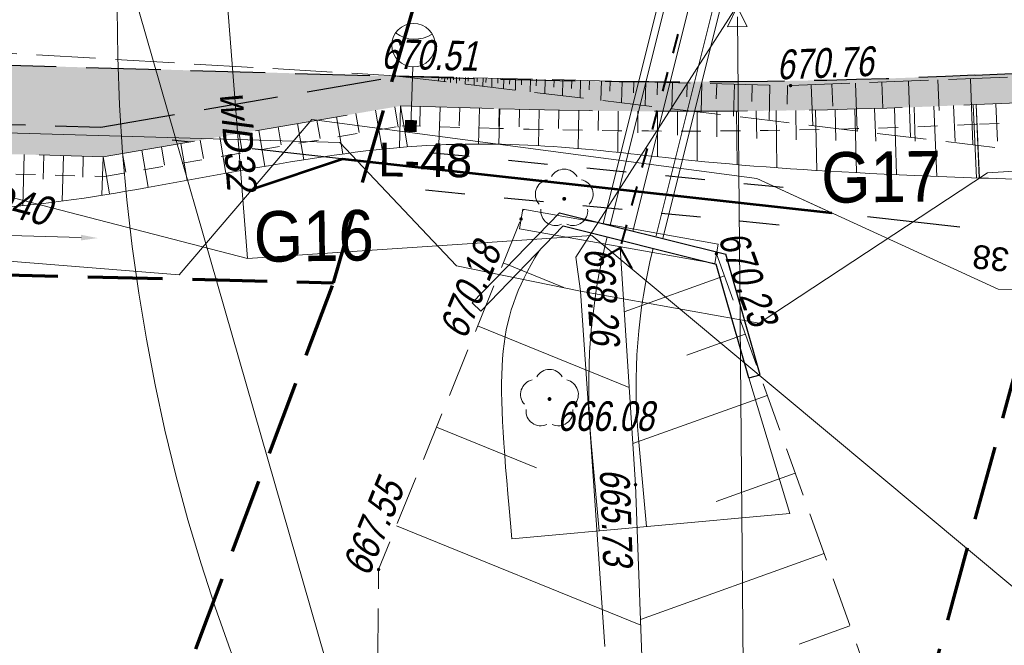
# Model space of a CAD drawing. Header units: metres. Extents: x 7168 to 12828, y 1523 to 3619.
# Tile 33 of 133: x 8625 to 8650, y 3451 to 3467. Entities that reach past the tile are written whole.
import ezdxf
from ezdxf.enums import TextEntityAlignment as Align

# ---------------------------------------------------------------- set-up
doc = ezdxf.new("R2010")
doc.units = ezdxf.units.M
for name, pattern in [('0.5_0.5', [1, 0.5, -0.5]), ('218-500', [1, 0.5, -0.5]), ('BUBZ01-500', [1.75, 1.25, -0.5]), ('DGN Style 2', [3.921133, 2.35268, -1.568453]), ('DGN Style 3', [2.649063, 1.892188, -0.756875]), ('KTJZ01-500', [2, 1.5, -0.5])]:
    doc.linetypes.add(name, pattern=pattern)
for name, color, linetype, lineweight in [('# 11 OBIEKTY DO LIKWIDACJI', 1, 'dolikwidacji', 13), ('#gaz - przekładka', 54, 'Continuous', 53), ('0_wymiary', 7, 'Continuous', 0), ('1_trasa opis', 1, 'Continuous', 0), ('219-działka ewidencyjna', 7, 'Continuous', 0), ('2_krawedz jezdni', 7, 'DGN Style 3', 30), ('2_krawedz pobocza', 7, 'DGN Style 2', 13), ('2_krawedz skarpy', 7, 'Continuous', 13), ('3_jezdnia hatch', 8, 'Continuous', 0), ('4_przepusty', 5, 'DGN Style 2', 30), ('_0', 7, 'Continuous', 0), ('BUBZ01', 4, 'Continuous', 0), ('BUBZ01_1', 4, 'Continuous', 0), ('BUIB02_01', 250, 'Continuous', 0), ('BUIB05_01', 4, 'Continuous', 0), ('Kabel nn oświetleniowy', 1, 'DGN Style 2', 13), ('KTJZ01', 98, 'Continuous', 0), ('Latarnia drogowa 1', 1, 'Continuous', 13), ('MPZP', 8, 'Continuous', 0), ('OBOP02_01', 250, 'Continuous', 0), ('opis legenda', 6, 'Continuous', 13), ('Opisy', 1, 'Continuous', 0), ('PRZEBUDOWA SIECI', 1, 'DGN Style 2', 13), ('przewód gazowy (linia)', 250, 'Continuous', 0), ('przewód wodociągowy (linia)', 250, 'Continuous', 0), ('przewód wodociągowy (linia)-Atr1', 250, 'Continuous', 0), ('PTWP02', 8, 'Continuous', 0), ('RTPW02', 98, 'Continuous', 0), ('SUEP_B - Przewód elektroenergetyczny niskiego napięcia', 7, 'Continuous', 0)]:
    doc.layers.add(name, color=color, linetype=linetype, lineweight=lineweight)
for name, color, linetype, lineweight, true_color in [('0_poprzeczki', 7, 'DGN Style 2', 13, 0x8c4f00), ('0_typowe', 7, 'DGN Style 2', 13, 0x8c4f00), ('3_pobocze hatch', 7, 'Continuous', 0, 0xfffacd)]:
    doc.layers.add(name, color=color, linetype=linetype, lineweight=lineweight, true_color=true_color)
doc.styles.add('ARIAL', font='arial.ttf', dxfattribs={"width": 0.8, "height": 5})
doc.styles.add('Opis 500', font='italic.shx', dxfattribs={"width": 0.75, "height": 1.2})
doc.styles.add('Opis elektryczny', font='arial.ttf', dxfattribs={"height": 0.85})
doc.styles.get("Standard").update_dxf_attribs({"font": 'arial.ttf'})
doc.styles.add('Style-Arial', font='arial.ttf')
doc.styles.add('Style-txt', font='txt.shx')
doc.linetypes.add('dolikwidacji', pattern='A,0,["X",Style-txt,S=40,R=0,X=-6,Y=-20],-100', length=100)
doc.linetypes.add('E2', pattern='A,4.921575,["E2",Opis 500,S=1.2,R=0,X=0,Y=-0.5],0.078425,-1.460211,5', length=11.460211)
doc.linetypes.add('SUEP_B', pattern='A,10,[2,dgnlstyle-MapaZas_2021.shx,S=0.047619,R=0,X=0,Y=0],20,[2,dgnlstyle-MapaZas_2021.shx,S=0.047619,R=0,X=0,Y=0],20,[2,dgnlstyle-MapaZas_2021.shx,S=0.047619,R=0,X=0,Y=0],5,[2,dgnlstyle-MapaZas_2021.shx,S=0.047619,R=180,X=0,Y=0],20,[2,dgnlstyle-MapaZas_2021.shx,S=0.047619,R=180,X=0,Y=0],20,[2,dgnlstyle-MapaZas_2021.shx,S=0.047619,R=180,X=0,Y=0],49930', length=50025)
doc.dimstyles.new('1 500 (Arial 0.85)', dxfattribs={"dimtxt": 0.85, "dimasz": 0.425, "dimexe": 0.34, "dimexo": 0.425, "dimgap": 0.425, "dimtad": 1, "dimzin": 11, "dimdsep": 46, "dimtxsty": 'Style-Arial', "dimcen": 0.09, "dimse1": 1, "dimse2": 1, "dimclrd": 256, "dimclre": 256, "dimadec": 1, "dimazin": 1, "dimtfac": 1, "dimtofl": 0, "dimtmove": 0, "dimatfit": 3, "dimfxl": 0, "dimfrac": 2, "dimtzin": 11, "dimlwd": -1, "dimlwe": -1, "dimarcsym": 0})

# ---------------------------------------------------------------- blocks, each defined once
blk = doc.blocks.new('OBOP02_01')
at = {"layer": 'OBOP02_01', "linetype": 'Continuous', "lineweight": 13}
h = blk.add_hatch(color=96, dxfattribs=at)
edge = h.paths.add_edge_path()
edge.add_arc((0, 0), 0.005, 0, 360)
at = {"layer": 'OBOP02_01', "color": 96, "linetype": 'Continuous', "lineweight": 13}
for centre, start, end in [((0, 0.0375), 30.1471, 149.8529), ((-0.0357, 0.0116), 102.1471, 221.8529), ((0.0357, 0.0116), 318.1471, 77.8529), ((-0.022, -0.0303), 174.1472, 293.8529), ((0.022, -0.0303), 246.1471, 5.8529)]:
    blk.add_arc(centre, 0.0375, start, end, dxfattribs=at)
blk = doc.blocks.new('OBOP02_01_1')
at = {"layer": 'OBOP02_01', "linetype": 'Continuous', "lineweight": 13}
h = blk.add_hatch(color=96, dxfattribs=at)
edge = h.paths.add_edge_path()
edge.add_arc((0, 0), 0.005, 0, 360)
at = {"layer": 'OBOP02_01', "color": 96, "linetype": 'Continuous', "lineweight": 13}
for centre, start, end in [((0, 0.0375), 30.1471, 149.8529), ((-0.0357, 0.0116), 102.1471, 221.8529), ((0.0357, 0.0116), 318.1471, 77.8529), ((-0.022, -0.0303), 174.1472, 293.8529), ((0.022, -0.0303), 246.1471, 5.8529)]:
    blk.add_arc(centre, 0.0375, start, end, dxfattribs=at)
blk = doc.blocks.new('RTPW02_1')
at = {"layer": 'RTPW02', "linetype": 'Continuous'}
h = blk.add_hatch(color=256, dxfattribs=at)
edge = h.paths.add_edge_path()
edge.add_arc((0, 0), 0.0045, 0, 360)
blk = doc.blocks.new('*D120')
at = {"layer": '0_wymiary'}
blk.add_line((8602.588, 3461.786), (8626.728, 3461.102), dxfattribs=at)
for points in [[(8602.59, 3461.857), (8602.586, 3461.716), (8602.163, 3461.798)], [(8626.726, 3461.031), (8626.73, 3461.173), (8627.153, 3461.09)]]:
    blk.add_solid(points, dxfattribs=at)
at = {"layer": 'Defpoints', "color": 0}
for p in [(8602.243, 3464.611), (8627.233, 3463.902), (8627.153, 3461.09)]:
    blk.add_point(p, dxfattribs=at)
at = {"layer": '0_wymiary', "color": 0, "insert": (8614.683, 3462.303), "char_height": 0.85, "attachment_point": 5, "rotation": 358.3759, "style": 'Style-Arial'}
blk.add_mtext('25', dxfattribs=at)
blk = doc.blocks.new('LO15')
at = {"layer": 'Latarnia drogowa 1'}
blk.add_line((0, 0), (1.5, 0), dxfattribs=at)
blk.add_circle((2.050888, 0), 0.550888, dxfattribs=at)
at = {"layer": 'Latarnia drogowa 1', "extrusion": (0, 0, -1)}
blk.add_arc((-3.020929, 0), 0.820233, 325.416533, 34.583463, dxfattribs=at)
at = {"layer": 'Latarnia drogowa 1'}
blk.add_solid([(0.150415, 0.150412), (0.150415, -0.149588), (-0.149585, 0.150412), (-0.149585, -0.149588)], dxfattribs=at)

msp = doc.modelspace()

# ---------------------------------------------------------------- hatches: boundary and pattern name
at = {"layer": '3_jezdnia hatch', "true_color": 0xb3fffc}
msp.add_hatch(color=131, dxfattribs=at).paths.add_polyline_path([(8597.728, 3466.239, -0.022871), (8593.921, 3466.522), (8602.243, 3464.611), (8627.233, 3463.902), (8634.772, 3465.189)])
at = {"layer": '3_pobocze hatch', "true_color": 0xfffacd}
msp.add_hatch(color=7, dxfattribs=at).paths.add_polyline_path([(8649.411, 3464.472), (8649.911, 3464.492), (8650.411, 3464.511), (8650.91, 3464.531), (8651.41, 3464.55), (8651.91, 3464.57), (8652.409, 3464.589), (8652.909, 3464.609), (8653.408, 3464.628), (8653.908, 3464.648), (8654.408, 3464.667), (8654.907, 3464.687), (8655.407, 3464.706), (8655.906, 3464.726), (8656.406, 3464.745), (8656.906, 3464.765), (8657.405, 3464.784), (8657.905, 3464.804), (8658.405, 3464.823), (8658.904, 3464.843), (8659.404, 3464.862), (8659.903, 3464.882), (8660.403, 3464.901), (8660.903, 3464.921), (8661.402, 3464.94), (8661.902, 3464.96), (8662.402, 3464.979), (8662.901, 3464.999), (8663.401, 3465.018), (8663.9, 3465.038), (8664.4, 3465.057), (8664.9, 3465.077), (8665.399, 3465.096), (8665.899, 3465.116), (8666.398, 3465.135), (8666.898, 3465.155), (8667.398, 3465.174), (8667.897, 3465.194), (8668.397, 3465.213), (8668.897, 3465.233), (8669.396, 3465.252), (8669.896, 3465.272), (8670.395, 3465.291), (8670.895, 3465.311), (8671.395, 3465.331), (8671.894, 3465.35), (8672.394, 3465.37), (8672.894, 3465.389), (8673.393, 3465.409), (8673.893, 3465.428), (8674.392, 3465.448), (8674.892, 3465.467), (8675.392, 3465.487), (8675.891, 3465.506), (8676.391, 3465.526), (8676.89, 3465.545), (8677.39, 3465.565), (8677.89, 3465.584), (8678.389, 3465.604), (8678.889, 3465.623), (8679.389, 3465.643), (8679.888, 3465.662), (8680.388, 3465.682), (8680.887, 3465.701), (8681.387, 3465.721), (8681.887, 3465.74), (8682.386, 3465.76), (8682.886, 3465.779), (8683.386, 3465.799), (8683.885, 3465.818), (8684.385, 3465.838), (8684.884, 3465.857), (8685.384, 3465.877), (8685.884, 3465.896), (8686.383, 3465.916), (8686.883, 3465.935), (8687.382, 3465.955), (8687.882, 3465.974), (8688.382, 3465.994), (8688.881, 3466.013), (8689.381, 3466.033), (8689.881, 3466.052), (8690.38, 3466.072), (8690.88, 3466.091), (8691.379, 3466.111), (8691.879, 3466.13), (8692.379, 3466.15), (8692.878, 3466.169), (8693.378, 3466.189), (8693.878, 3466.208), (8694.377, 3466.228), (8694.877, 3466.247), (8695.376, 3466.267), (8695.876, 3466.286), (8696.376, 3466.306), (8696.875, 3466.325), (8697.375, 3466.345), (8697.874, 3466.364), (8698.374, 3466.384), (8698.874, 3466.403), (8699.373, 3466.423), (8699.873, 3466.442), (8700.373, 3466.462), (8700.872, 3466.481), (8701.372, 3466.501), (8701.871, 3466.521), (8702.371, 3466.54), (8702.443, 3466.543, -0.414214), (8704.779, 3464.382), (8704.841, 3462.801), (8705.591, 3462.83), (8705.529, 3464.412, 0.414207), (8702.414, 3467.292, -0.000008), (8702.414, 3467.292, -0.000041), (8702.414, 3467.292), (8702.414, 3467.292), (8702.414, 3467.292), (8649.38, 3465.221, -0.018585), (8637.36, 3465.115), (8634.772, 3465.189), (8627.233, 3463.902), (8602.243, 3464.611), (8593.921, 3466.522, -0.09542), (8578.883, 3471.34), (8571.558, 3475.345, 0.422803), (8567.445, 3474.074), (8567.027, 3473.252), (8567.695, 3472.912), (8568.114, 3473.734, -0.422803), (8571.198, 3474.687), (8571.637, 3474.447), (8572.075, 3474.207), (8572.514, 3473.967), (8572.953, 3473.728), (8573.392, 3473.488), (8573.83, 3473.248), (8574.269, 3473.008), (8574.708, 3472.768), (8575.146, 3472.528), (8575.585, 3472.288), (8576.024, 3472.049), (8576.463, 3471.809), (8576.901, 3471.569), (8577.34, 3471.329), (8577.779, 3471.089), (8578.217, 3470.849), (8578.523, 3470.682, 0.005883), (8579.406, 3470.213), (8579.406, 3470.213, 0.000006), (8579.406, 3470.213, 0.08925), (8593.792, 3465.782), (8594.279, 3465.67), (8594.766, 3465.558), (8595.254, 3465.446), (8595.741, 3465.334), (8596.228, 3465.222), (8596.716, 3465.11), (8597.203, 3464.998), (8597.69, 3464.887), (8598.178, 3464.775), (8598.665, 3464.663), (8599.152, 3464.551), (8599.64, 3464.439), (8600.127, 3464.327), (8600.614, 3464.215), (8601.102, 3464.103), (8601.589, 3463.991), (8602.076, 3463.879), (8602.147, 3463.863), (8602.296, 3463.859), (8602.796, 3463.845), (8603.295, 3463.83), (8603.795, 3463.816), (8604.295, 3463.802), (8604.795, 3463.788), (8605.295, 3463.774), (8605.794, 3463.76), (8606.294, 3463.745), (8606.794, 3463.731), (8607.294, 3463.717), (8607.794, 3463.703), (8608.293, 3463.689), (8608.793, 3463.675), (8609.293, 3463.66), (8609.793, 3463.646), (8610.293, 3463.632), (8610.792, 3463.618), (8611.292, 3463.604), (8611.792, 3463.59), (8612.292, 3463.575), (8612.792, 3463.561), (8613.291, 3463.547), (8613.791, 3463.533), (8614.291, 3463.519), (8614.791, 3463.504), (8615.291, 3463.49), (8615.79, 3463.476), (8616.29, 3463.462), (8616.79, 3463.448), (8617.29, 3463.434), (8617.79, 3463.419), (8618.289, 3463.405), (8618.789, 3463.391), (8619.289, 3463.377), (8619.789, 3463.363), (8620.289, 3463.349), (8620.788, 3463.334), (8621.288, 3463.32), (8621.788, 3463.306), (8622.288, 3463.292), (8622.788, 3463.278), (8623.287, 3463.264), (8623.787, 3463.249), (8624.287, 3463.235), (8624.787, 3463.221), (8625.287, 3463.207), (8625.786, 3463.193), (8626.286, 3463.179), (8626.786, 3463.164), (8627.286, 3463.15), (8627.779, 3463.234), (8628.272, 3463.318), (8628.764, 3463.403), (8629.257, 3463.487), (8629.75, 3463.571), (8630.243, 3463.655), (8630.736, 3463.739), (8631.229, 3463.823), (8631.722, 3463.907), (8632.215, 3463.991), (8632.707, 3464.076), (8633.2, 3464.16), (8633.693, 3464.244), (8634.186, 3464.328), (8634.679, 3464.412), (8634.825, 3464.437), (8635.325, 3464.423), (8635.825, 3464.409), (8636.325, 3464.395), (8636.825, 3464.38), (8637.324, 3464.366), (8637.339, 3464.366, 0.002308), (8638.838, 3464.33), (8638.838, 3464.33), (8638.838, 3464.33, 0.002308), (8640.338, 3464.308, 0.000005), (8640.338, 3464.309, -0.000005), (8640.338, 3464.308, 0.013964)])

# ---------------------------------------------------------------- linework, layer by layer
at = {"layer": '# 11 OBIEKTY DO LIKWIDACJI', "color": 2, "ltscale": 0.01}
for p, q in [((8631.806, 3463.19), (8632.578, 3464.093)), ((8632.578, 3464.093), (8643.848, 3462.603)), ((8643.848, 3462.603), (8645.837, 3461.689))]:
    msp.add_line(p, q, dxfattribs=at)
at = {"layer": '#gaz - przekładka', "linetype": '218-500', "lineweight": 30, "ltscale": 2}
for p, q in [((8635.565, 3463.259), (8644.713, 3462.36)), ((8635.46, 3462.309), (8644.665, 3461.404))]:
    msp.add_line(p, q, dxfattribs=at)
at = {"layer": '#gaz - przekładka'}
for p, q in [((8631.079, 3462.339), (8633.355, 3463.095)), ((8633.355, 3463.095), (8645.756, 3461.727))]:
    msp.add_line(p, q, dxfattribs=at)
at = {"layer": '0_poprzeczki', "lineweight": 30, "flags": 128}
msp.add_lwpolyline([(8652.889, 3460.94), (8629.033, 3463.572)], dxfattribs=at)
at = {"layer": '0_typowe', "color": 1, "linetype": 'Continuous', "lineweight": 0, "ltscale": 0.1}
msp.add_line((8643.137, 3470.968), (8640.714, 3461.266), dxfattribs=at)
at = {"layer": '1_trasa opis', "linetype": 'Continuous', "flags": 128}
msp.add_lwpolyline([(8643.357, 3466.946), (8643.611, 3466.448), (8643.112, 3466.444), (8643.357, 3466.946)], close=True, dxfattribs=at)
at = {"layer": '1_trasa opis', "flags": 128}
msp.add_lwpolyline([(8643.359, 3466.696), (8643.624, 3436.697)], dxfattribs=at)
at = {"layer": '219-działka ewidencyjna', "color": 3, "linetype": 'Continuous', "lineweight": 13, "true_color": 0x00ff00, "flags": 128}
for points in [[(8639.268, 3460.603), (8644.498, 3468.763)], [(8649.698, 3462.743), (8682.598, 3464.793)], [(8602.368, 3464.403), (8633.288, 3463.513)], [(8633.288, 3463.513), (8636.238, 3460.383)], [(8643.908, 3458.933), (8649.698, 3462.743)], [(8639.268, 3460.603), (8639.388, 3459.743)], [(8639.388, 3459.743), (8636.238, 3460.383)], [(8639.388, 3459.743), (8639.998, 3450.743)], [(8639.388, 3459.743), (8643.908, 3458.933)]]:
    msp.add_lwpolyline(points, dxfattribs=at)
at = {"layer": '2_krawedz jezdni'}
for p, q in [((8649.38, 3465.221), (8727.907, 3468.288)), ((8597.728, 3466.239), (8637.36, 3465.115)), ((8627.233, 3463.902), (8634.772, 3465.189)), ((8602.243, 3464.611), (8627.233, 3463.902))]:
    msp.add_line(p, q, dxfattribs=at)
msp.add_arc((8641.944, 3626.801), 161.75, 268.37592, 272.6347, dxfattribs=at)
at = {"layer": '2_krawedz pobocza'}
for p, q in [((8649.411, 3464.472), (8702.443, 3466.543)), ((8627.286, 3463.15), (8634.825, 3464.437)), ((8634.825, 3464.437), (8637.339, 3464.366)), ((8602.147, 3463.863), (8627.286, 3463.15))]:
    msp.add_line(p, q, dxfattribs=at)
msp.add_arc((8641.944, 3626.801), 162.5, 268.37592, 272.63378, dxfattribs=at)
at = {"layer": '2_krawedz skarpy'}
for p in [(8643.65, 3457.546), (8637.645, 3453.468)]:
    msp.add_line(p, (8644.69, 3454.113), dxfattribs=at)
at = {"layer": '2_krawedz skarpy', "flags": 128}
for points in [[(8640.059, 3461.121, 0.084441), (8639.656, 3455.904), (8639.861, 3453.671)], [(8641.223, 3460.83, 0.084457), (8640.851, 3456.014), (8641.056, 3453.78)]]:
    msp.add_lwpolyline(points, format="xyb", dxfattribs=at)
at = {"layer": '2_krawedz skarpy'}
for points in [[(8703.178, 3465.665), (8698, 3465.164), (8685.541, 3463.852), (8660.562, 3462.847), (8653.572, 3462.436), (8646.185, 3462.729), (8641.958, 3463.028), (8635.235, 3463.925), (8625.478, 3461.548), (8619.037, 3461.867), (8611.077, 3463.548), (8602.286, 3463.527), (8596.489, 3464.815), (8590.561, 3465.791), (8582.505, 3467.344), (8577.174, 3469.666), (8570.152, 3474.542)], [(8638.333, 3460.768), (8637.178, 3458.862), (8637.251, 3457.82), (8637.645, 3453.468)]]:
    msp.add_open_spline(points, degree=3, dxfattribs=at)
at = {"layer": '4_przepusty', "color": 5, "linetype": 'Continuous', "lineweight": 13}
for p, q in [((8642.381, 3471.157), (8639.957, 3461.455)), ((8642.555, 3471.113), (8640.132, 3461.412)), ((8643.719, 3470.823), (8641.296, 3461.121)), ((8643.894, 3470.779), (8641.471, 3461.077))]:
    msp.add_line(p, q, dxfattribs=at)
at = {"layer": '4_przepusty', "color": 7, "linetype": 'Continuous'}
for p, q in [((8636.643, 3459.451), (8638.848, 3461.732)), ((8638.848, 3461.732), (8643.065, 3460.679)), ((8636.858, 3459.242), (8638.943, 3461.399)), ((8638.943, 3461.399), (8642.824, 3460.43)), ((8643.938, 3457.628), (8643.065, 3460.679)), ((8643.65, 3457.546), (8642.824, 3460.43)), ((8636.643, 3459.451), (8636.858, 3459.242)), ((8643.65, 3457.546), (8643.938, 3457.628))]:
    msp.add_line(p, q, dxfattribs=at)
at = {"layer": '_0', "color": 7, "linetype": 'Continuous', "lineweight": 0}
for p, q in [((8634.766, 3463.9), (8634.679, 3464.412)), ((8634.825, 3464.437), (8634.795, 3463.384)), ((8634.825, 3464.437), (8635.003, 3463.399)), ((8635.311, 3463.921), (8635.325, 3464.423)), ((8635.825, 3464.409), (8635.798, 3463.449)), ((8647.868, 3463.541), (8647.837, 3464.408)), ((8648.336, 3464.428), (8648.41, 3462.652)), ((8648.875, 3463.54), (8648.836, 3464.448)), ((8649.336, 3464.469), (8649.42, 3462.614)), ((8649.411, 3464.472), (8649.497, 3462.611)), ((8649.411, 3464.472), (8649.484, 3462.611)), ((8649.948, 3463.545), (8649.911, 3464.492)), ((8633.2, 3464.16), (8633.361, 3463.22)), ((8633.775, 3463.764), (8633.693, 3464.244)), ((8634.186, 3464.328), (8634.355, 3463.339)), ((8636.312, 3463.93), (8636.325, 3464.395)), ((8636.825, 3464.38), (8636.799, 3463.47)), ((8637.312, 3463.917), (8637.324, 3464.366)), ((8637.339, 3464.366), (8637.313, 3463.468)), ((8637.339, 3464.366), (8637.313, 3463.468)), ((8637.827, 3463.904), (8637.839, 3464.354)), ((8638.338, 3464.342), (8638.318, 3463.426)), ((8638.829, 3463.864), (8638.838, 3464.33)), ((8639.338, 3464.323), (8639.325, 3463.355)), ((8639.832, 3463.814), (8639.838, 3464.316)), ((8640.338, 3464.309), (8640.328, 3463.258)), ((8640.836, 3463.755), (8640.838, 3464.306)), ((8641.338, 3464.303), (8641.334, 3463.15)), ((8641.838, 3463.699), (8641.838, 3464.301)), ((8642.338, 3464.302), (8642.344, 3463.048)), ((8642.842, 3463.652), (8642.838, 3464.305)), ((8643.338, 3464.307), (8643.35, 3462.951)), ((8643.848, 3463.612), (8643.838, 3464.313)), ((8644.338, 3464.32), (8644.359, 3462.871)), ((8644.851, 3463.581), (8644.838, 3464.326)), ((8645.338, 3464.337), (8645.373, 3462.805)), ((8645.857, 3463.563), (8645.838, 3464.349)), ((8646.338, 3464.36), (8646.381, 3462.748)), ((8646.864, 3463.549), (8646.837, 3464.376)), ((8647.337, 3464.392), (8647.393, 3462.698)), ((8631.8, 3463.449), (8631.722, 3463.907)), ((8632.215, 3463.991), (8632.372, 3463.069)), ((8632.787, 3463.611), (8632.707, 3464.076)), ((8630.815, 3463.278), (8630.736, 3463.739)), ((8631.229, 3463.823), (8631.386, 3462.904)), ((8629.257, 3463.487), (8629.417, 3462.552)), ((8629.83, 3463.106), (8629.75, 3463.571)), ((8630.243, 3463.655), (8630.401, 3462.728)), ((8625.287, 3463.207), (8625.25, 3461.91)), ((8625.769, 3462.579), (8625.786, 3463.193)), ((8626.286, 3463.179), (8626.254, 3462.028)), ((8626.771, 3462.632), (8626.786, 3463.164)), ((8627.859, 3462.761), (8627.779, 3463.234)), ((8628.272, 3463.318), (8628.432, 3462.376)), ((8628.845, 3462.934), (8628.764, 3463.403)), ((8627.286, 3463.15), (8627.258, 3462.179)), ((8627.286, 3463.15), (8627.446, 3462.209))]:
    msp.add_line(p, q, dxfattribs=at)
at = {"layer": 'BUBZ01', "linetype": 'BUBZ01-500', "lineweight": 13}
msp.add_line((8653.358, 3462.973), (8634.668, 3465.203), dxfattribs=at)
at = {"layer": 'BUBZ01', "linetype": 'BUBZ01-500', "lineweight": 13, "flags": 128}
for points in [[(8634.208, 3445.203), (8634.268, 3452.693), (8637.878, 3461.573)], [(8642.828, 3460.693), (8646.538, 3450.353), (8642.518, 3438.953)]]:
    msp.add_lwpolyline(points, dxfattribs=at)
at = {"layer": 'BUBZ01_1', "linetype": 'Continuous', "lineweight": 13}
for p, q in [((8635.789, 3465.069), (8635.792, 3465.175)), ((8635.866, 3465.116), (8635.867, 3465.173)), ((8635.939, 3465.051), (8635.942, 3465.171)), ((8636.015, 3465.105), (8636.017, 3465.169)), ((8636.088, 3465.033), (8636.092, 3465.167)), ((8636.165, 3465.095), (8636.167, 3465.165)), ((8636.238, 3465.015), (8636.242, 3465.163)), ((8636.315, 3465.084), (8636.316, 3465.161)), ((8636.462, 3464.988), (8636.466, 3465.158)), ((8636.539, 3465.068), (8636.541, 3465.156)), ((8636.686, 3464.962), (8636.691, 3465.152)), ((8636.764, 3465.052), (8636.766, 3465.15)), ((8636.911, 3464.935), (8636.916, 3465.147)), ((8636.988, 3465.035), (8636.991, 3465.145)), ((8637.135, 3464.908), (8637.141, 3465.141)), ((8637.287, 3465.014), (8637.291, 3465.137)), ((8637.434, 3464.873), (8637.44, 3465.133)), ((8637.587, 3464.992), (8637.59, 3465.13)), ((8637.733, 3464.837), (8637.74, 3465.126)), ((8637.886, 3464.971), (8637.89, 3465.122)), ((8638.107, 3464.792), (8638.115, 3465.117)), ((8638.26, 3464.944), (8638.265, 3465.113)), ((8638.48, 3464.748), (8638.489, 3465.107)), ((8638.709, 3464.911), (8638.714, 3465.102)), ((8638.929, 3464.694), (8638.939, 3465.096)), ((8639.158, 3464.879), (8639.164, 3465.091)), ((8639.377, 3464.641), (8639.388, 3465.085)), ((8639.607, 3464.847), (8639.613, 3465.079)), ((8639.901, 3464.578), (8639.913, 3465.072)), ((8640.131, 3464.809), (8640.138, 3465.066)), ((8640.424, 3464.516), (8640.437, 3465.059)), ((8640.73, 3464.766), (8640.737, 3465.051)), ((8641.022, 3464.444), (8641.037, 3465.044)), ((8641.329, 3464.723), (8641.336, 3465.036)), ((8641.695, 3464.364), (8641.711, 3465.027)), ((8642.077, 3464.669), (8642.086, 3465.018)), ((8642.442, 3464.275), (8642.46, 3465.008)), ((8642.825, 3464.615), (8642.835, 3464.999)), ((8643.264, 3464.177), (8643.285, 3464.988)), ((8643.723, 3464.55), (8643.734, 3464.977)), ((8644.161, 3464.07), (8644.184, 3464.966)), ((8644.622, 3464.485), (8644.633, 3464.954)), ((8645.27, 3463.937), (8645.231, 3464.973)), ((8645.775, 3464.434), (8645.753, 3464.993)), ((8646.397, 3463.803), (8646.35, 3465.016)), ((8647.048, 3464.382), (8647.022, 3465.041)), ((8647.749, 3463.642), (8647.694, 3465.067)), ((8648.47, 3464.324), (8648.441, 3465.096)), ((8649.326, 3463.454), (8649.262, 3465.127)), ((8638.96, 3459.839), (8637.427, 3460.463)), ((8640.494, 3459.22), (8643.03, 3460.13)), ((8640.618, 3457.306), (8636.778, 3458.867)), ((8642.08, 3458.122), (8643.56, 3458.653)), ((8640.71, 3455.884), (8644.115, 3457.105)), ((8638.267, 3455.27), (8635.735, 3456.3)), ((8642.821, 3454.418), (8644.822, 3455.136)), ((8640.909, 3451.286), (8634.719, 3453.803)), ((8640.904, 3451.427), (8645.554, 3453.096)), ((8644.925, 3450.806), (8646.21, 3451.267))]:
    msp.add_line(p, q, dxfattribs=at)
at = {"layer": 'BUIB02_01', "color": 250, "linetype": 'Continuous', "lineweight": 13}
for p, q in [((8637.922, 3461.819), (8637.834, 3461.326)), ((8637.949, 3461.814), (8637.917, 3461.791)), ((8642.872, 3460.939), (8637.922, 3461.819)), ((8642.784, 3460.446), (8637.834, 3461.326)), ((8642.872, 3460.939), (8642.784, 3460.446))]:
    msp.add_line(p, q, dxfattribs=at)
at = {"layer": 'BUIB05_01', "linetype": 'Continuous', "lineweight": 40}
for p, q in [((8641.853, 3466.256), (8641.722, 3465.773)), ((8641.591, 3465.291), (8641.461, 3464.808)), ((8641.33, 3464.325), (8641.2, 3463.843)), ((8641.069, 3463.36), (8640.939, 3462.877)), ((8640.808, 3462.395), (8640.677, 3461.912)), ((8640.547, 3461.429), (8640.416, 3460.947))]:
    msp.add_line(p, q, dxfattribs=at)
at = {"layer": 'BUIB05_01', "linetype": 'Continuous', "lineweight": 40, "flags": 128}
msp.add_lwpolyline([(8639.867, 3460.543), (8640.388, 3460.843), (8640.687, 3460.321)], dxfattribs=at)
at = {"layer": 'Kabel nn oświetleniowy', "linetype": '0.5_0.5'}
for p, q in [((8727.935, 3467.038), (8649.433, 3463.973)), ((8627.321, 3462.649), (8634.861, 3463.936)), ((8637.325, 3463.866), (8634.861, 3463.936)), ((8602.084, 3463.365), (8627.321, 3462.649))]:
    msp.add_line(p, q, dxfattribs=at)
at = {"layer": 'Kabel nn oświetleniowy', "linetype": '0.5_0.5', "extrusion": (0, 0, -1)}
msp.add_arc((-8641.944, 3626.801), 163, 267.36683, 271.62408, dxfattribs=at)
at = {"layer": 'KTJZ01', "linetype": 'KTJZ01-500'}
msp.add_lwpolyline([(8618.138, 3465.983), (8621.608, 3465.963), (8634.668, 3465.203), (8644.708, 3464.953), (8654.338, 3465.323), (8666.678, 3466.263), (8682.488, 3466.983)], dxfattribs=at)
at = {"layer": 'MPZP', "linetype": 'DGN Style 3', "lineweight": 70, "flags": 128}
for points in [[(8665.785, 3506.317), (8653.688, 3469.703), (8640.787, 3422.592)], [(8633.125, 3459.958), (8637.598, 3475.353), (8651.042, 3500.899)], [(8509.15, 3438.299), (8543.338, 3440.194), (8587.473, 3444.663), (8587.798, 3453.193), (8600.634, 3452.511), (8600.074, 3460.768), (8633.125, 3459.958)], [(8611.41, 3423.021), (8622.297, 3431.194), (8633.125, 3459.958)]]:
    msp.add_lwpolyline(points, dxfattribs=at)
at = {"layer": 'PRZEBUDOWA SIECI', "color": 6, "linetype": 'E2', "lineweight": 13}
msp.add_circle((8674.899, 3466.892), 47.254, dxfattribs=at)
at = {"layer": 'przewód gazowy (linia)', "color": 30, "linetype": 'Continuous', "lineweight": 13, "flags": 128}
msp.add_lwpolyline([(8600.308, 3488.563), (8600.308, 3477.443), (8601.368, 3462.393), (8629.218, 3460.163), (8632.578, 3464.093), (8643.848, 3462.603), (8649.968, 3459.793), (8656.328, 3459.773), (8694.458, 3459.643)], dxfattribs=at)
at = {"layer": 'przewód wodociągowy (linia)', "color": 5, "linetype": 'Continuous', "lineweight": 13, "flags": 128}
for points in [[(8629.198, 3482.763), (8630.948, 3460.573)], [(8611.788, 3465.533), (8630.948, 3460.573)], [(8630.948, 3460.573), (8639.668, 3461.153), (8652.788, 3450.213), (8659.108, 3435.363)]]:
    msp.add_lwpolyline(points, dxfattribs=at)
at = {"layer": 'PTWP02', "linetype": 'Continuous', "lineweight": 13, "flags": 128}
msp.add_lwpolyline([(8640.388, 3460.843), (8640.778, 3454.843), (8641.198, 3443.423)], dxfattribs=at)
at = {"layer": 'SUEP_B - Przewód elektroenergetyczny niskiego napięcia', "color": 1, "linetype": 'SUEP_B', "lineweight": 13, "ltscale": 0.5, "flags": 128}
msp.add_lwpolyline([(8626.198, 3473.788), (8639.628, 3427.103), (8640.782, 3422.122)], dxfattribs=at)

# ---------------------------------------------------------------- block references
at = {"layer": 'Latarnia drogowa 1', "rotation": 88.07860193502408}
msp.add_blockref('LO15', (8635.085, 3463.929), dxfattribs=at)
at = {"layer": 'OBOP02_01', "color": 96, "linetype": 'Continuous', "lineweight": 13, "xscale": 10, "yscale": 10, "zscale": 10}
for name, p in [('OBOP02_01_1', (8638.971, 3462.085)), ('OBOP02_01', (8638.598, 3457.013))]:
    msp.add_blockref(name, p, dxfattribs=at)
at = {"layer": 'RTPW02', "linetype": 'Continuous', "xscale": 10, "yscale": 10, "zscale": 10}
for p in [(8634.668, 3465.203), (8644.708, 3464.953), (8637.878, 3461.573), (8640.388, 3460.843), (8642.828, 3460.693), (8638.598, 3457.013), (8640.778, 3454.843), (8634.268, 3452.693)]:
    msp.add_blockref('RTPW02_1', p, dxfattribs=at)

# ---------------------------------------------------------------- texts
at = {"layer": '0_poprzeczki', "linetype": 'Continuous', "lineweight": 0, "style": 'Style-Arial'}
msp.add_text('0+024.38', height=0.6, rotation=173.7033, dxfattribs=at).set_placement((8652.779, 3459.946), align=Align.TOP_LEFT)
at = {"layer": 'opis legenda', "color": 54, "ltscale": 30, "style": 'ARIAL', "width": 0.9}
for s, p in [('G17', (8645.49, 3461.98)), ('G16', (8631.112, 3460.485))]:
    msp.add_text(s, height=1.2804, rotation=0.7907, dxfattribs=at).set_placement(p)
at = {"layer": 'Opisy', "style": 'Opis elektryczny'}
msp.add_text('L-48', height=0.85, rotation=359.2977, dxfattribs=at).set_placement((8634.256, 3462.656))
at = {"layer": 'przewód wodociągowy (linia)-Atr1', "color": 5, "char_height": 0.75, "attachment_point": 4, "line_spacing_factor": 0.6}
for s, insert, rotation in [('\\FKRENTZ_1250;\\Q12;\\H1x;\\W0.9;wlD32', (8630.608, 3464.808), 274.509), ('\\FKRENTZ_1250;\\Q12;\\H1x;\\W0.9;wlD40', (8623.516, 3462.372), 345.486)]:
    msp.add_mtext(s, dxfattribs=dict(at, insert=insert, rotation=rotation))
at = {"layer": 'RTPW02', "linetype": 'Continuous', "char_height": 0.75, "attachment_point": 7, "line_spacing_factor": 0.72}
for s, insert, rotation in [('\\FKRENTZ_1250;\\Q12;\\H1x;\\W0.8; 670.51', (8634.104, 3465.381), 358.5736), ('\\FKRENTZ_1250;\\Q12;\\H1x;\\W0.8; 670.76', (8644.144, 3465.086), 2.2003), ('\\FKRENTZ_1250;\\Q12;\\H1x;\\W0.8; 670.23', (8642.777, 3461.312), 289.738), ('\\FKRENTZ_1250;\\Q12;\\H1x;\\W0.8; 670.18', (8636.395, 3458.284), 67.8767), ('\\FKRENTZ_1250;\\Q12;\\H1x;\\W0.8; 668.26', (8639.453, 3461.05), 273.719), ('\\FKRENTZ_1250;\\Q12;\\H1x;\\W0.8; 665.73', (8639.853, 3455.462), 272.1063), ('\\FKRENTZ_1250;\\Q12;\\H1x;\\W0.8; 667.55', (8633.941, 3452.277), 67.8767)]:
    msp.add_mtext(s, dxfattribs=dict(at, insert=insert, rotation=rotation))
at = {"layer": 'RTPW02', "linetype": 'Continuous', "insert": (8638.568, 3456.195), "char_height": 0.75, "attachment_point": 7, "line_spacing_factor": 0.72}
msp.add_mtext('\\FKRENTZ_1250;\\Q12;\\H1x;\\W0.8; 666.08', dxfattribs=at)

# ---------------------------------------------------------------- dimensions: what is measured, and where the dimension line sits
at = {"layer": '0_wymiary'}
dim = msp.add_linear_dim(base=(8627.153, 3461.09), p1=(8602.243, 3464.611), p2=(8627.233, 3463.902), angle=358.3759, dimstyle='1 500 (Arial 0.85)', override={"dimfrac": 0}, dxfattribs=at)
dim.commit()
dim.dimension.update_dxf_attribs({"geometry": '*D120', "text_midpoint": (8614.683, 3462.303)})

doc.saveas('drawing.dxf')
